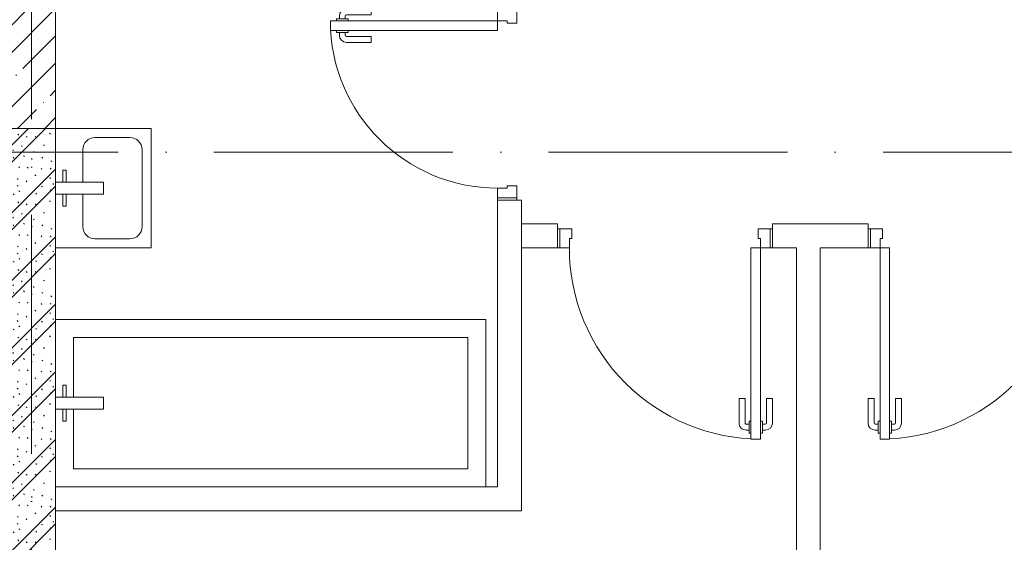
# Model space of a CAD drawing. Header units: millimetres. Extents: x 85617 to 161165, y 53267 to 102987.
# Tile 42 of 47: x 141751 to 145871, y 83099 to 85286. Entities that reach past the tile are written whole.
import ezdxf

# ---------------------------------------------------------------- set-up
doc = ezdxf.new("R2010")
doc.units = ezdxf.units.MM
doc.linetypes.add('4_ Штрихпунктир_ 10 х 2 мм', pattern=[1400, 1000, -200, 0, -200])
for name, color, linetype, lineweight in [('A-DOOR-____-MCUT', 7, 'Continuous', 18), ('A-DOOR-____-OTLN', 7, 'Continuous', 9), ('A-DOOR-FRAM-MCUT', 7, 'Continuous', 18), ('A-WALL-____-PATT', 7, 'Continuous', 9), ('I-WALL-____-MCUT', 7, 'Continuous', 9), ('I-WALL-____-OTLN', 7, 'Continuous', 9), ('P-SANR-FIXT-OTLN', 7, 'Continuous', 9), ('S-COLS-____-MCUT', 7, 'Continuous', 9), ('S-COLS-____-OTLN', 7, 'Continuous', 9), ('S-GRID-____-OTLN', 7, 'Continuous', 9)]:
    doc.layers.add(name, color=color, linetype=linetype, lineweight=lineweight)

# ---------------------------------------------------------------- blocks, each defined once
blk = doc.blocks.new('АР_Дверь однопольная - 900х2100h_800__Глухая_Межкомнатные апарт_тип_эт-4498768-ВКК_25_К3_З_ЭОМ_воронка парапетная_')
at = {"layer": 'A-DOOR-____-MCUT', "color": 254, "lineweight": 13, "true_color": 0xcccccc}
for p, q in [((-400, 850), (-400, 50)), ((-360, 850), (-400, 850)), ((-360, 50), (-360, 850)), ((-400, 50), (-360, 50))]:
    blk.add_line(p, q, dxfattribs=at)
at = {"layer": 'A-DOOR-____-OTLN', "color": 254, "lineweight": 5, "true_color": 0xcccccc}
for p, q in [((-408, 825), (-408, 775)), ((-400, 825), (-408, 825)), ((-360, 825), (-352, 825)), ((-352, 825), (-352, 775)), ((-408, 812.5), (-420, 812.5)), ((-408, 787.5), (-420, 787.5)), ((-352, 812.5), (-340, 812.5)), ((-352, 787.5), (-340, 787.5)), ((-450, 680), (-450, 782.5)), ((-425, 680), (-425, 782.5)), ((-408, 775), (-400, 775)), ((-352, 775), (-360, 775)), ((-335, 680), (-335, 782.5)), ((-310, 680), (-310, 782.5)), ((-425, 680), (-450, 680)), ((-335, 680), (-310, 680))]:
    blk.add_line(p, q, dxfattribs=at)
for centre, radius, start, end in [((-400, 50), 800, 360, 90), ((-420, 782.5), 30, 90, 180), ((-420, 782.5), 4.99, 90, 180), ((-340, 782.5), 30, 360, 90), ((-340, 782.5), 4.99, 360, 90)]:
    blk.add_arc(centre, radius, start, end, dxfattribs=at)
at = {"layer": 'A-DOOR-FRAM-MCUT', "color": 254, "lineweight": 13, "true_color": 0xcccccc}
for p, q in [((-440, 50), (-450, 50)), ((-400, 50), (-440, 50)), ((-440, 50), (-440, -30)), ((-400, 10), (-400, 50)), ((440, 50), (400, 50)), ((400, 50), (400, 10)), ((440, -30), (440, 50)), ((440, 50), (450, 50)), ((-390, 10), (-400, 10)), ((-390, -30), (-390, 10)), ((400, 10), (390, 10)), ((390, 10), (390, -30)), ((-440, -30), (-450, -30)), ((-440, -30), (-390, -30)), ((390, -30), (440, -30)), ((440, -30), (450, -30))]:
    blk.add_line(p, q, dxfattribs=at)
blk = doc.blocks.new('АР_Дверь однопольная - 800х2100h_700__Глухая_Су апарт_тип_эт-4498570-ВКК_25_К3_З_ЭОМ_воронка парапетная_')
at = {"layer": 'A-DOOR-____-MCUT', "color": 254, "lineweight": 13, "true_color": 0xcccccc}
for p, q in [((350, 750), (310, 750)), ((310, 750), (310, 50)), ((350, 50), (350, 750)), ((310, 50), (350, 50))]:
    blk.add_line(p, q, dxfattribs=at)
at = {"layer": 'A-DOOR-____-OTLN', "color": 254, "lineweight": 5, "true_color": 0xcccccc}
for p, q in [((302, 712.5), (290, 712.5)), ((302, 725), (302, 675)), ((310, 725), (302, 725)), ((350, 725), (358, 725)), ((358, 725), (358, 675)), ((358, 712.5), (370, 712.5)), ((260, 580), (260, 682.5)), ((285, 580), (285, 682.5)), ((302, 687.5), (290, 687.5)), ((302, 675), (310, 675)), ((358, 675), (350, 675)), ((358, 687.5), (370, 687.5)), ((375, 580), (375, 682.5)), ((400, 580), (400, 682.5)), ((285, 580), (260, 580)), ((375, 580), (400, 580))]:
    blk.add_line(p, q, dxfattribs=at)
for centre, radius, start, end in [((350, 50), 700, 90, 180), ((290, 682.5), 30, 90, 180), ((370, 682.5), 30, 0, 90), ((290, 682.5), 4.99, 90, 180), ((370, 682.5), 4.99, 0, 90)]:
    blk.add_arc(centre, radius, start, end, dxfattribs=at)
at = {"layer": 'A-DOOR-FRAM-MCUT', "color": 254, "lineweight": 13, "true_color": 0xcccccc}
for p, q in [((-390, 50), (-400, 50)), ((-350, 50), (-390, 50)), ((-390, 50), (-390, -30)), ((-350, 10), (-350, 50)), ((390, 50), (350, 50)), ((350, 50), (350, 10)), ((390, -30), (390, 50)), ((390, 50), (400, 50)), ((-340, 10), (-350, 10)), ((-340, -30), (-340, 10)), ((350, 10), (340, 10)), ((340, 10), (340, -30)), ((-390, -30), (-400, -30)), ((-390, -30), (-340, -30)), ((340, -30), (390, -30)), ((390, -30), (400, -30))]:
    blk.add_line(p, q, dxfattribs=at)
blk = doc.blocks.new('АР_Дверь однопольная - 900х2100h_800__Глухая_Межкомнатные апарт_тип_эт-4498858-ВКК_25_К3_З_ЭОМ_воронка парапетная_')
at = {"layer": 'A-DOOR-____-MCUT', "color": 254, "lineweight": 13, "true_color": 0xcccccc}
for p, q in [((400, 850), (360, 850)), ((360, 850), (360, 50)), ((400, 50), (400, 850)), ((360, 50), (400, 50))]:
    blk.add_line(p, q, dxfattribs=at)
at = {"layer": 'A-DOOR-____-OTLN', "color": 254, "lineweight": 5, "true_color": 0xcccccc}
for p, q in [((352, 825), (352, 775)), ((360, 825), (352, 825)), ((400, 825), (408, 825)), ((408, 825), (408, 775)), ((352, 812.5), (340, 812.5)), ((352, 787.5), (340, 787.5)), ((408, 812.5), (420, 812.5)), ((408, 787.5), (420, 787.5)), ((310, 680), (310, 782.5)), ((335, 680), (335, 782.5)), ((352, 775), (360, 775)), ((408, 775), (400, 775)), ((425, 680), (425, 782.5)), ((450, 680), (450, 782.5)), ((335, 680), (310, 680)), ((425, 680), (450, 680))]:
    blk.add_line(p, q, dxfattribs=at)
for centre, radius, start, end in [((400, 50), 800, 90, 180), ((340, 782.5), 30, 90, 180), ((340, 782.5), 4.99, 90, 180), ((420, 782.5), 30, 0, 90), ((420, 782.5), 4.99, 0, 90)]:
    blk.add_arc(centre, radius, start, end, dxfattribs=at)
at = {"layer": 'A-DOOR-FRAM-MCUT', "color": 254, "lineweight": 13, "true_color": 0xcccccc}
for p, q in [((-440, 50), (-450, 50)), ((-400, 50), (-440, 50)), ((-440, 50), (-440, -30)), ((-400, 10), (-400, 50)), ((440, 50), (400, 50)), ((400, 50), (400, 10)), ((440, -30), (440, 50)), ((440, 50), (450, 50)), ((-390, 10), (-400, 10)), ((-390, -30), (-390, 10)), ((400, 10), (390, 10)), ((390, 10), (390, -30)), ((-440, -30), (-450, -30)), ((-440, -30), (-390, -30)), ((390, -30), (440, -30)), ((440, -30), (450, -30))]:
    blk.add_line(p, q, dxfattribs=at)
blk = doc.blocks.new('A-PLU-Bath-2-2D - 700x1800-994860-ВКК_25_К3_З_ЭОМ_воронка парапетная_')
at = {"layer": 'P-SANR-FIXT-OTLN', "color": 254, "lineweight": 5, "true_color": 0xcccccc}
for p, q in [((900, 350), (-900, 350)), ((-900, 350), (900, 350)), ((900, -350), (900, 350)), ((900, 350), (900, -350)), ((-825, 25), (-825, 275)), ((-825, 275), (825, 275)), ((825, 275), (825, -275)), ((-870, 75), (-855, 75)), ((-870, 25), (-870, 75)), ((-855, 75), (-855, 25)), ((-900, 25), (-700, 25)), ((-700, 25), (-700, -25)), ((-700, -25), (-900, -25)), ((-870, -25), (-870, -75)), ((-855, -75), (-855, -25)), ((-825, -275), (-825, -25)), ((-870, -75), (-855, -75)), ((825, -275), (-825, -275))]:
    blk.add_line(p, q, dxfattribs=at)
blk = doc.blocks.new('A-PLU-Sink-2D - 400 x 500mm-997041-ВКК_25_К3_З_ЭОМ_воронка парапетная_')
at = {"layer": 'P-SANR-FIXT-OTLN', "color": 254, "lineweight": 5, "true_color": 0xcccccc}
for p, q in [((-234.3, 202.3), (-234.3, -197.7)), ((-234.3, -197.7), (-234.3, 202.3)), ((-59.3, 172.3), (-59.3, 157.3)), ((-9.3, 172.3), (-59.3, 172.3)), ((-9.3, 2.3), (-9.3, 202.3)), ((40.7, 202.3), (40.7, 2.3)), ((40.7, 172.3), (90.7, 172.3)), ((90.7, 172.3), (90.7, 157.3)), ((265.7, -197.7), (265.7, 202.3)), ((265.7, 202.3), (265.7, -197.7)), ((-59.3, 157.3), (-9.3, 157.3)), ((90.7, 157.3), (40.7, 157.3)), ((-9.3, 88), (-145.4, 88)), ((176.8, 88), (40.7, 88)), ((-196.2, 37.2), (-196.2, -108.8)), ((40.7, 2.3), (-9.3, 2.3)), ((227.6, -108.8), (227.6, 37.2)), ((-145.4, -159.6), (176.8, -159.6)), ((-234.3, -197.7), (265.7, -197.7)), ((265.7, -197.7), (-234.3, -197.7))]:
    blk.add_line(p, q, dxfattribs=at)
for centre, start, end in [((-145.4, 37.2), 90, 180), ((176.8, 37.2), 360, 90), ((-145.4, -108.8), 180, 270), ((176.8, -108.8), 270, 0)]:
    blk.add_arc(centre, 50.8, start, end, dxfattribs=at)
blk = doc.blocks.new('240311_Наметкина 10_РД_АР_К3_R21_rvt-1-ВКК_25_К3_З_ЭОМ_воронка парапетная_')
at = {"layer": 'A-WALL-____-PATT', "lineweight": 5, "true_color": 0xcccccc}
h = blk.add_hatch(dxfattribs=at)
h.set_pattern_fill('FP_4', color=254, style=0, pattern_type=2)
h.set_pattern_definition([(135, (150.28, 188.64), (-282.84271, 3e-14), [5, -395]), (135, (174.9, 237.36), (-282.84271, 3e-14), [5, -395]), (135, (211.96, 236.53), (-282.84271, 3e-14), [5, -395]), (135, (114.96, 223.96), (-282.84271, 3e-14), [5, -395]), (135, (77.54, 223.96), (-282.84271, 3e-14), [5, -395]), (135, (57.44, 184.52), (-282.84271, 3e-14), [5, -395]), (135, (66.21, 142.9), (-282.84271, 3e-14), [5, -395]), (135, (107.33, 161), (-282.84271, 3e-14), [5, -395]), (135, (99.08, 130.94), (-282.84271, 3e-14), [5, -395]), (135, (22.6, 136.46), (-282.84271, 3e-14), [5, -395]), (135, (21.16, 168.08), (-282.84271, 3e-14), [5, -395]), (135, (46.13, 96.12), (-282.84271, 3e-14), [5, -395]), (135, (3.54, 74.6), (-282.84271, 3e-14), [5, -395]), (135, (40.3, 47.56), (-282.84271, 3e-14), [5, -395]), (135, (39.77, 18.47), (-282.84271, 3e-14), [5, -395]), (135, (76.94, 37.28), (-282.84271, 3e-14), [5, -395]), (135, (114.18, 62.4), (-282.84271, 3e-14), [5, -395]), (135, (139.87, 90.2), (-282.84271, 3e-14), [5, -395]), (135, (141.44, 15.82), (-282.84271, 3e-14), [5, -395]), (135, (188.69, 26.73), (-282.84271, 3e-14), [5, -395]), (135, (176.14, 51.36), (-282.84271, 3e-14), [5, -395]), (135, (177.03, 0), (-282.84271, 3e-14), [5, -395]), (135, (276.61, 8.22), (-282.84271, 3e-14), [5, -395]), (135, (271.19, 31.72), (-282.84271, 3e-14), [5, -395]), (135, (268.29, 119.65), (-282.84271, 3e-14), [5, -395]), (135, (237.92, 101.95), (-282.84271, 3e-14), [5, -395]), (135, (237.92, 158.27), (-282.84271, 3e-14), [5, -395]), (135, (260.4, 204.35), (-282.84271, 3e-14), [5, -395]), (135, (275.54, 235.4), (-282.84271, 3e-14), [5, -395]), (135, (117.62, 268.96), (-282.84271, 3e-14), [5, -395]), (135, (203.62, 273.83), (-282.84271, 3e-14), [5, -395]), (135, (47.24, 279.3), (-282.84271, 3e-14), [5, -395]), (135, (23.2, 266.16), (-282.84271, 3e-14), [5, -395]), (135, (42.78, 232.52), (-282.84271, 3e-14), [5, -395]), (135, (177.76, 90.57), (-282.84271, 3e-14), [5, -395]), (135, (181.12, 121.8), (-282.84271, 3e-14), [5, -395]), (135, (206.73, 172.06), (-282.84271, 3e-14), [5, -395]), (135, (143.14, 136.62), (-282.84271, 3e-14), [5, -395]), (135, (211.51, 131.86), (-282.84271, 3e-14), [5, -395]), (135, (81.47, 95.1), (-282.84271, 3e-14), [5, -395]), (135, (235.13, 60.46), (-282.84271, 3e-14), [5, -395]), (135, (242.24, 4.89), (-282.84271, 3e-14), [5, -395]), (45, (0, 106.07), (-282.84271, 0), []), (45, (106.07, 0), (-282.84271, 0), []), (45, (176.78, 0), (-282.84271, 0), []), (45, (0, 176.78), (-282.84271, 0), [])])
h.paths.add_polyline_path([(138370, 83000), (138370, 87000), (138170, 87000), (138170, 83000)])
at = {"layer": 'S-COLS-____-OTLN', "lineweight": 5, "true_color": 0xcccccc}
h = blk.add_hatch(dxfattribs=at)
h.set_pattern_fill('FP_1', color=254, style=0, pattern_type=2)
h.set_pattern_definition([(45, (0, 0), (-114.04925, 114.04925), []), (45, (114.05, 0), (-114.04925, 114.04925), [201.613, -40.323, 3.353, -36.97])])
h.paths.add_polyline_path([(138370, 87000), (138370, 89400), (138170, 89400), (138170, 87000)])
at = {"layer": 'I-WALL-____-MCUT', "color": 254, "lineweight": 5, "true_color": 0xcccccc}
for p, q in [((138370, 87000), (138170, 87000)), ((138370, 83000), (138370, 87000))]:
    blk.add_line(p, q, dxfattribs=at)
at = {"layer": 'I-WALL-____-OTLN', "color": 254, "lineweight": 5, "true_color": 0xcccccc}
for p, q in [((140220, 85500), (140220, 86700)), ((140320, 86700), (140220, 86700)), ((140320, 86700), (140320, 85500)), ((140320, 86600), (140470, 86600)), ((140320, 86600), (140320, 86500)), ((140470, 86500), (140470, 86600)), ((141370, 86600), (141770, 86600)), ((141370, 86600), (141370, 86500)), ((141770, 86500), (141770, 86600)), ((140470, 86500), (140320, 86500)), ((141470, 86500), (141370, 86500)), ((141470, 80800), (141470, 86500)), ((141570, 86500), (141570, 80800)), ((141770, 86500), (141570, 86500)), ((138370, 85500), (140220, 85500)), ((140320, 85400), (140320, 85500)), ((140320, 85400), (138370, 85400))]:
    blk.add_line(p, q, dxfattribs=at)
at = {"layer": 'S-COLS-____-MCUT', "color": 254, "lineweight": 5, "true_color": 0xcccccc}
for p, q in [((138370, 87000), (138370, 89400)), ((138170, 87000), (138370, 87000))]:
    blk.add_line(p, q, dxfattribs=at)
at = {"layer": 'S-GRID-____-OTLN', "color": 254, "linetype": '4_ Штрихпунктир_ 10 х 2 мм', "lineweight": 5, "true_color": 0xdadada}
for p, q in [((138270, 56236.1), (138270, 104355.7)), ((156833.7, 86900), (82885.6, 86900))]:
    blk.add_line(p, q, dxfattribs=at)
at = {"layer": 'A-DOOR-____-OTLN', "color": 254, "lineweight": 5, "true_color": 0xcccccc}
for name, p, rotation in [('АР_Дверь однопольная - 800х2100h_700__Глухая_Су апарт_тип_эт-4498570-ВКК_25_К3_З_ЭОМ_воронка парапетная_', (140270, 87100), 90.00000000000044), ('АР_Дверь однопольная - 900х2100h_800__Глухая_Межкомнатные апарт_тип_эт-4498768-ВКК_25_К3_З_ЭОМ_воронка парапетная_', (140920, 86550), 180), ('АР_Дверь однопольная - 900х2100h_800__Глухая_Межкомнатные апарт_тип_эт-4498858-ВКК_25_К3_З_ЭОМ_воронка парапетная_', (142220, 86550), 180)]:
    blk.add_blockref(name, p, dxfattribs=dict(at, rotation=rotation))
at = {"layer": 'P-SANR-FIXT-OTLN', "color": 254, "lineweight": 5, "true_color": 0xcccccc, "rotation": 90.00000000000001}
blk.add_blockref('A-PLU-Sink-2D - 400 x 500mm-997041-ВКК_25_К3_З_ЭОМ_воронка парапетная_', (138572.3, 86734.3), dxfattribs=at)
at = {"layer": 'P-SANR-FIXT-OTLN', "color": 254, "lineweight": 5, "true_color": 0xcccccc}
blk.add_blockref('A-PLU-Bath-2-2D - 700x1800-994860-ВКК_25_К3_З_ЭОМ_воронка парапетная_', (139270, 85850), dxfattribs=at)
blk = doc.blocks.new('Наметкина 10_РД_АР_К3_Отделка_R21_rvt-1-ВКК_25_К3_З_ЭОМ_воронка парапетная_')
at = {"layer": 'S-GRID-____-OTLN', "color": 254, "linetype": '4_ Штрихпунктир_ 10 х 2 мм', "lineweight": 5, "true_color": 0xcccccc}
for p, q in [((138270, 56236.1), (138270, 104355.7)), ((156833.7, 86900), (83961.5, 86900))]:
    blk.add_line(p, q, dxfattribs=at)

msp = doc.modelspace()

# ---------------------------------------------------------------- block references
at = {"lineweight": 5}
for name in ['240311_Наметкина 10_РД_АР_К3_R21_rvt-1-ВКК_25_К3_З_ЭОМ_воронка парапетная_', 'Наметкина 10_РД_АР_К3_Отделка_R21_rvt-1-ВКК_25_К3_З_ЭОМ_воронка парапетная_']:
    msp.add_blockref(name, (3531, -2169), dxfattribs=at)

doc.saveas('drawing.dxf')
